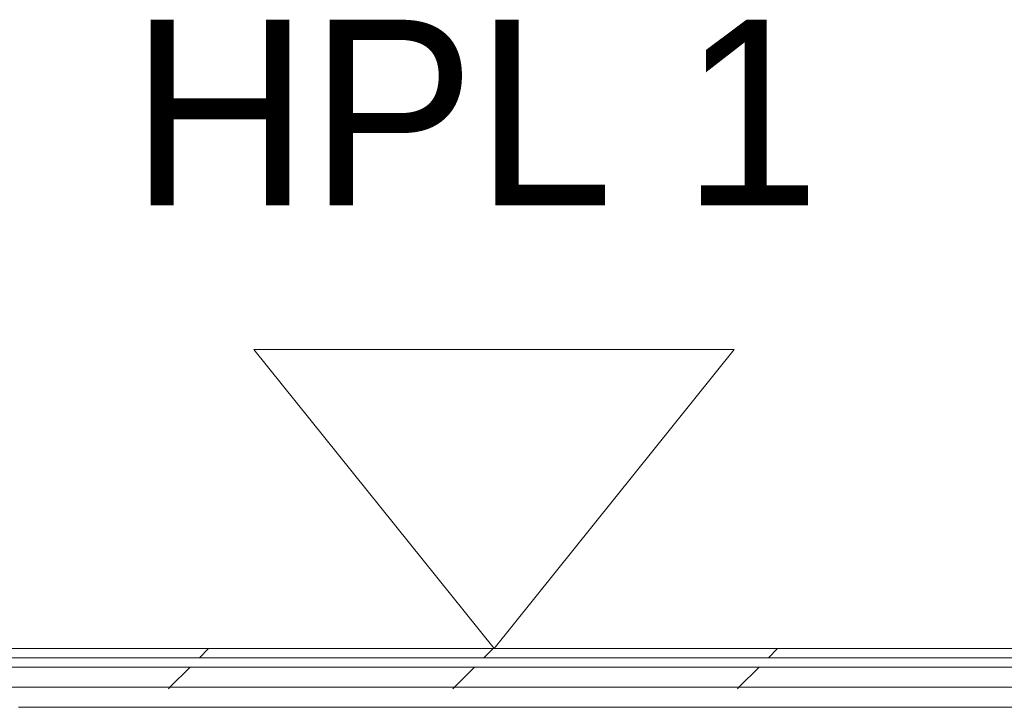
# Model space of a CAD drawing. Header units: millimetres. Extents: x -40968 to 77376, y -17881 to 4746.
# Tile 190 of 256: x 2662 to 3298, y -11962 to -11518. Entities that reach past the tile are written whole.
import ezdxf

# ---------------------------------------------------------------- set-up
doc = ezdxf.new("R2010")
doc.units = ezdxf.units.MM
doc.header["$MEASUREMENT"] = 0
doc.linetypes.add('Wipeout_Contour', pattern=[1000, 0, -1000])
doc.layers.add('Nuevo_01_2D_Acabats_Pluma_Nº__20', color=1, linetype='Continuous', lineweight=5)
doc.layers.add('Nuevo_08_E_Envans secs_Pluma_Nº__1', color=7, linetype='Continuous', lineweight=5)
doc.layers.add('Nuevo_08_E_Envans secs', color=7, linetype='Continuous')
doc.layers.add('Nuevo_08_E_Envans secs_Pluma_Nº__171', color=171, linetype='Continuous', lineweight=13, true_color=0xaaaaff)
doc.layers.add('Nuevo_08_E_Envans secs_Pluma_Nº__177', color=7, linetype='Continuous', lineweight=15, true_color=0xf7e046)
doc.styles.add('Estilo_Generado_1', font='txt')
pattern_1 = [(45, (0, 0), (-183.848, 183.848), [195, -65]), (45, (7e-14, 183.85), (-183.848, 183.848), [195, -65])]

# ---------------------------------------------------------------- blocks, each defined once
blk = doc.blocks.new('Muro_133_5', base_point=(6082.11, -12069.98))
at = {"color": 254, "linetype": 'Wipeout_Contour', "lineweight": 0, "ltscale": 48905.35681}
blk.add_wipeout([(369.89, -11923.98), (369.89, -11929.98), (3807.4, -11929.98), (3807.4, -11923.98)], dxfattribs=at).dxf.layer = 'Nuevo_08_E_Envans secs'
at = {"color": 254, "linetype": 'Wipeout_Contour', "lineweight": 0, "ltscale": 48966.250162}
blk.add_wipeout([(375.89, -11948.98), (3807.4, -11948.98), (3807.4, -11935.98), (375.89, -11935.98)], dxfattribs=at).dxf.layer = 'Nuevo_08_E_Envans secs'
at = {"layer": 'Nuevo_08_E_Envans secs_Pluma_Nº__171', "linetype": 'Continuous', "lineweight": 13, "true_color": 0xaaaaff}
h = blk.add_hatch(dxfattribs=at)
h.set_pattern_fill('Panellat_HPL_0005', color=161, style=0, pattern_type=2)
h.set_pattern_definition(pattern_1)
h.paths.add_polyline_path([(369.89, -11923.98), (369.89, -11929.98), (3807.4, -11929.98), (3807.4, -11923.98)])
at = {"layer": 'Nuevo_08_E_Envans secs_Pluma_Nº__177', "linetype": 'Continuous', "lineweight": 15, "true_color": 0xf7e046}
h = blk.add_hatch(dxfattribs=at)
h.set_pattern_fill('Panellat_HPL_0005', color=53, style=0, pattern_type=2)
h.set_pattern_definition(pattern_1)
h.paths.add_polyline_path([(375.89, -11948.98), (3807.4, -11948.98), (3807.4, -11935.98), (375.89, -11935.98)])
at = {"layer": 'Nuevo_08_E_Envans secs_Pluma_Nº__1', "color": 7, "linetype": 'Continuous', "lineweight": 5}
for p, q in [((3807.4, -11929.98), (375.89, -11929.98)), ((3807.4, -11935.98), (375.89, -11935.98))]:
    blk.add_line(p, q, dxfattribs=at)
at = {"layer": 'Nuevo_08_E_Envans secs_Pluma_Nº__1', "color": 7, "linetype": 'Continuous', "lineweight": 5, "flags": 128}
blk.add_lwpolyline([(3807.4, -11923.98), (363.89, -11923.98)], dxfattribs=at)
at = {"color": 254, "linetype": 'Wipeout_Contour', "lineweight": 0, "ltscale": 49017.841127}
blk.add_wipeout([(388.89, -11961.98), (3807.4, -11961.98), (3807.4, -11948.98), (388.89, -11948.98)], dxfattribs=at).dxf.layer = 'Nuevo_08_E_Envans secs'
at = {"layer": 'Nuevo_08_E_Envans secs_Pluma_Nº__177', "linetype": 'Continuous', "lineweight": 15, "true_color": 0xf7e046}
h = blk.add_hatch(dxfattribs=at)
h.set_pattern_fill('Panellat_HPL_0005', color=53, style=0, pattern_type=2)
h.set_pattern_definition(pattern_1)
h.paths.add_polyline_path([(388.89, -11961.98), (3807.4, -11961.98), (3807.4, -11948.98), (388.89, -11948.98)])
at = {"layer": 'Nuevo_08_E_Envans secs_Pluma_Nº__1', "color": 7, "linetype": 'Continuous', "lineweight": 5}
for p, q in [((3807.4, -11948.98), (388.89, -11948.98)), ((2730.91, -11961.98), (2660.91, -11961.98)), ((3807.4, -11961.98), (2730.91, -11961.98))]:
    blk.add_line(p, q, dxfattribs=at)

msp = doc.modelspace()

# ---------------------------------------------------------------- block references
at = {"layer": 'Nuevo_08_E_Envans secs', "color": 7, "lineweight": 20}
msp.add_blockref('Muro_133_5', (6082.11, -12069.98), dxfattribs=at)

# ---------------------------------------------------------------- texts
at = {"layer": 'Nuevo_01_2D_Acabats_Pluma_Nº__20', "color": 1, "linetype": 'Continuous', "lineweight": 5, "insert": (2956.11, -11637.64), "char_height": 120, "attachment_point": 8, "style": 'Estilo_Generado_1'}
msp.add_mtext('\\A1;{\\pqc;\\fCentury Gothic|b0|i0|c0|p0;\\W1.000000;HPL 1}', dxfattribs=at)

# ---------------------------------------------------------------- next in the draw order: linework, layer by layer
at = {"layer": 'Nuevo_01_2D_Acabats_Pluma_Nº__20', "color": 1, "linetype": 'Continuous', "lineweight": 5, "flags": 128}
msp.add_lwpolyline([(3123.4, -11730.76), (2813.15, -11730.76), (2968.27, -11923.98)], close=True, dxfattribs=at)

doc.saveas('drawing.dxf')
